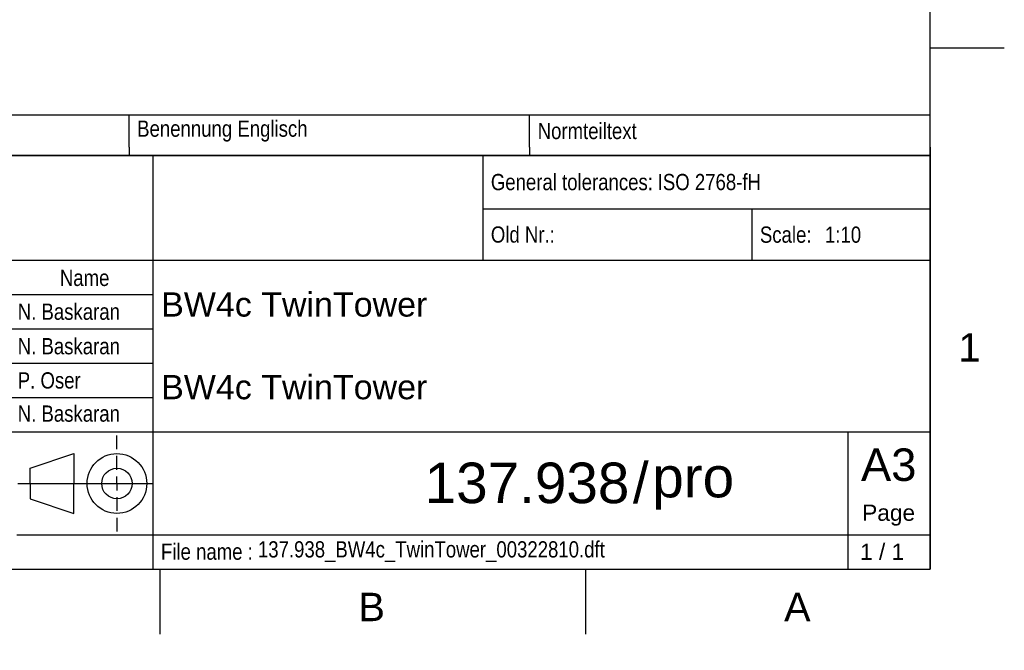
# Model space of a CAD drawing. Header units: millimetres. Extents: x -40 to 419, y 0 to 295.
# Tile 51 of 85: x 298 to 419, y 0 to 78. Entities that reach past the tile are written whole.
import ezdxf
from ezdxf import colors
from ezdxf.entities.mleader import LeaderData, LeaderLine
from ezdxf.math import Vec2, Vec3

# ---------------------------------------------------------------- set-up
doc = ezdxf.new("R2010")
doc.units = ezdxf.units.MM
for name, color, linetype in [('Cartouche', 7, 'Continuous'), ('Défaut', 7, 'Continuous'), ('Format', 7, 'Continuous'), ('Marges', 7, 'Continuous')]:
    doc.layers.add(name, color=color, linetype=linetype)

# ---------------------------------------------------------------- blocks, each defined once
blk = doc.blocks.new('_Dot')
at = {"color": 0, "linetype": 'ByBlock', "lineweight": -2}
blk.add_line((-0.5, 0), (-1, 0), dxfattribs=at)
at = {"color": 0, "linetype": 'ByBlock', "const_width": 0.5}
blk.add_lwpolyline([(-0.25, 0, 1), (0.25, 0, 1)], format="xyb", close=True, dxfattribs=at)
blk = doc.blocks.new('SE5')
at = {"layer": 'Marges', "char_height": 3.5, "width": 3.7133, "attachment_point": 1}
for s, insert in [('{\\fArial|b0||i0||c0|p34;\\C7;\\H3.5;\\W1.;1}', (413.5, 39.09)), ('{\\fArial|b0||i0||c0|p34;\\C7;\\H3.5;\\W1.;B}', (339.5, 7.09)), ('{\\fArial|b0||i0||c0|p34;\\C7;\\H3.5;\\W1.;A}', (392, 7.09))]:
    blk.add_mtext(s, dxfattribs=dict(at, insert=insert))
blk = doc.blocks.new('SE4')
at = {"layer": 'Marges'}
blk.add_blockref('SE5', (0, 0), dxfattribs=at)

msp = doc.modelspace()

# ---------------------------------------------------------------- linework, layer by layer
at = {"layer": 'Cartouche', "color": 7, "linetype": 'Continuous'}
for p, q in [((410.0001, 61.0008), (220.0001, 61.0008)), ((314.14, 61.0008), (314.14, 10.0008)), ((354.8221, 61.0008), (354.8221, 48.0786)), ((354.8221, 54.4108), (410, 54.4108)), ((276.46, 48.0786), (410, 48.0786)), ((273.46, 43.8486), (314.14, 43.8486)), ((273.46, 39.6186), (314.14, 39.6186)), ((273.46, 35.3886), (314.14, 35.3886)), ((273.46, 31.1586), (314.14, 31.1586)), ((273.46, 26.9286), (410, 26.9286)), ((399.8401, 26.9286), (399.8399, 10.0086)), ((309.7051, 24.7979), (309.7051, 26.4926)), ((299.0003, 22.4403), (304.4057, 24.2447)), ((304.4057, 24.2447), (304.4057, 20.561)), ((309.7051, 22.2557), (309.7051, 23.9505)), ((299.0003, 20.561), (299.0003, 22.4403)), ((309.7051, 20.561), (309.7051, 21.4084)), ((297.4747, 20.561), (314.14, 20.561)), ((299.0003, 20.561), (299.0003, 18.6816)), ((304.4057, 16.8772), (304.4057, 20.561)), ((309.7051, 20.561), (309.7051, 19.7136)), ((299.0003, 18.6816), (304.4057, 16.8772)), ((309.7051, 18.8662), (309.7051, 17.1715)), ((309.7051, 16.3241), (309.7051, 14.6294)), ((297.36, 14.2386), (410, 14.2386))]:
    msp.add_line(p, q, dxfattribs=at)
for radius in [3.6837, 1.8794]:
    msp.add_circle((309.7051, 20.561), radius, dxfattribs=at)
at = {"layer": 'Défaut', "color": 7, "linetype": 'Continuous'}
for p, q in [((220, 66.0008), (410, 66.0008)), ((311.2, 62.0008), (311.2, 66.0008)), ((360.6, 62.0008), (360.6, 66.0008)), ((410, 62.0008), (410, 66.0008)), ((311.2, 62.0008), (311.2, 61.0008)), ((360.6, 62.0008), (360.6, 61.0008)), ((410, 62.0008), (410, 61.0008)), ((220, 61.0008), (410, 61.0008)), ((220, 61.0008), (410, 61.0008)), ((410, 61.0008), (410, 10)), ((388.0121, 54.4108), (388.0121, 48.0808)), ((220, 10), (410, 10))]:
    msp.add_line(p, q, dxfattribs=at)
at = {"layer": 'Marges', "color": 7, "linetype": 'Continuous'}
for p, q in [((410, 10), (410, 287)), ((410, 74.25), (419.1561, 74.25)), ((10, 10), (410, 10)), ((315, 10), (315, 2)), ((367.5, 10), (367.5, 2))]:
    msp.add_line(p, q, dxfattribs=at)

# ---------------------------------------------------------------- block references
msp.add_blockref('SE4', (0, 0))

# ---------------------------------------------------------------- texts
at = {"layer": 'Cartouche', "char_height": 2}
for s, insert, width, attachment_point in [('{\\fArial Narrow|b0||i0||c0|p34;\\C7;\\H2.;\\W1.;General tolerances:}', (355.8221, 57.702), 29.58847, 4), ('{\\fArial Narrow|b0||i0||c0|p34;\\C7;\\H2.;\\W1.;ISO 2768-fH}', (376.4026, 57.7054), 32.774717, 4), ('{\\fArial Narrow|b0||i0||c0|p34;\\C7;\\H2.;\\W1.;Old Nr.:}', (355.8221, 51.2354), 13.043037, 4), ('{\\fArial Narrow|b0||i0||c0|p34;\\C7;\\H2.;\\W1.;Scale:}', (389.0121, 51.2213), 9.626832, 4), ('{\\fArial Narrow|b0||i0||c0|p34;\\C7;\\H2.;\\W1.;Name}', (305.7211, 45.8918), 16.373596, 5), ('{\\fArial Narrow|b0||i0||c0|p34;\\C7;\\H2.;\\W1.;N. Baskaran}', (297.471, 41.7228), 17.834493, 4), ('{\\fArial Narrow|b0||i0||c0|p34;\\C7;\\H2.;\\W1.;N. Baskaran}', (297.471, 37.4712), 17.834493, 4), ('{\\fArial Narrow|b0||i0||c0|p34;\\C7;\\H2.;\\W1.;P. Oser}', (297.471, 33.2547), 18.045871, 4), ('{\\fArial Narrow|b0||i0||c0|p34;\\C7;\\H2.;\\W1.;N. Baskaran}', (297.471, 29.163), 17.940182, 4), ('{\\fArial|b0||i0||c0|p34;\\C7;\\H2.;\\W1.;Page}', (404.889, 16.6566), 9.662494, 5), ('{\\fArial Narrow|b0||i0||c0|p34;\\C7;\\H2.;\\W1.;137.938_BW4c_TwinTower_00322810.dft}', (327.0951, 12.1533), 71.671298, 4), ('{\\fArial Narrow|b0||i0||c0|p34;\\C7;\\H2.;\\W1.;File name :}', (315.1369, 12.1453), 19.97745, 4)]:
    msp.add_mtext(s, dxfattribs=dict(at, insert=insert, width=width, attachment_point=attachment_point))
at = {"layer": 'Défaut'}
for s, insert, char_height, width, attachment_point in [('{\\fArial Narrow|b0||i0||c0|p34;\\C7;\\H2.;\\W1.;Benennung Englisch}', (312.2, 64.0008), 2, 47.4, 4), ('{\\fArial Narrow|b0||i0||c0|p34;\\C7;\\H2.;\\W1.;Normteiltext}', (361.6, 64.0008), 2, 47.4, 4), ('{\\fArial Narrow|b0||i0||c0|p34;\\C7;\\H2.;\\W1.;1:10}', (397.0368, 51.2166), 2, 11.732802, 4), ('{\\fArial|b0||i0||c0|p34;\\C7;\\H3.;\\W1.;BW4c TwinTower}', (315.1628, 42.6113), 3, 93.809481, 4), ('{\\fArial|b0||i0||c0|p34;\\C7;\\H3.;\\W1.;BW4c TwinTower}', (315.1628, 32.423), 3, 93.809481, 4), ('{\\fArial|b0||i0||c0|p34;\\C7;\\H5.;\\W1.;137.938}', (372.9104, 20.6008), 5, 57.728847, 6), ('{\\fArial|b0||i0||c0|p34;\\C7;\\H5.;\\W1.;/}', (374.3158, 20.6), 5, 2.696999, 5), ('{\\fArial|b0||i0||c0|p34;\\C7;\\H5.;\\W1.;pro}', (375.7364, 20.5957), 5, 21.11407, 4)]:
    msp.add_mtext(s, dxfattribs=dict(at, insert=insert, char_height=char_height, width=width, attachment_point=attachment_point))
at = {"layer": 'Format', "insert": (404.8965, 22.8481), "char_height": 4, "width": 9.701766, "attachment_point": 5}
msp.add_mtext('{\\fArial|b0||i0||c0|p34;\\C7;\\H4.;\\W1.;A3}', dxfattribs=at)

# ---------------------------------------------------------------- leaders
at = {"layer": 'Cartouche', "color": 7, "linetype": 'Continuous'}
ml = msp.add_multileader_mtext('Standard', dxfattribs=at)
ml.set_content('{\\pxsm0.9;\\fArial|b0||i0||c0|p34;\\W1.;1 / 1\\P}', color=256)
ml.set_leader_properties()
ml.set_arrow_properties(name='DOT')
ml.build(insert=Vec2(0, 0))
ml.multileader.update_dxf_attribs({"leader_type": 0, "dogleg_length": 0, "arrow_head_size": 2})
ctx = ml.context
ctx.base_point, ctx.char_height, ctx.arrow_head_size, ctx.landing_gap_size = Vec3(399.7761, 12.1321), 2, 2, 0.7
ctx.text_align_type = 1
notes = []
notes.append((ctx, [(0, (0, 0, 0), (0, 0), (1, 0), 1, [])]))
ctx.mtext.insert, ctx.mtext.alignment = Vec3(404.0841, 13.1491), 2
for ctx, leaders in notes:
    for number, flags, end, landing, length, lines in leaders:
        leader = LeaderData()
        leader.index, (leader.has_last_leader_line, leader.has_dogleg_vector, leader.attachment_direction) = number, flags
        leader.last_leader_point, leader.dogleg_vector, leader.dogleg_length = Vec3(end), Vec3(landing), length
        for number, points, colour, breaks in lines:
            line = LeaderLine()
            line.index, line.vertices, line.color, line.breaks = number, Vec3.list(points), colors.encode_raw_color(colour), breaks
            leader.lines.append(line)
        ctx.leaders.append(leader)

doc.saveas('drawing.dxf')
